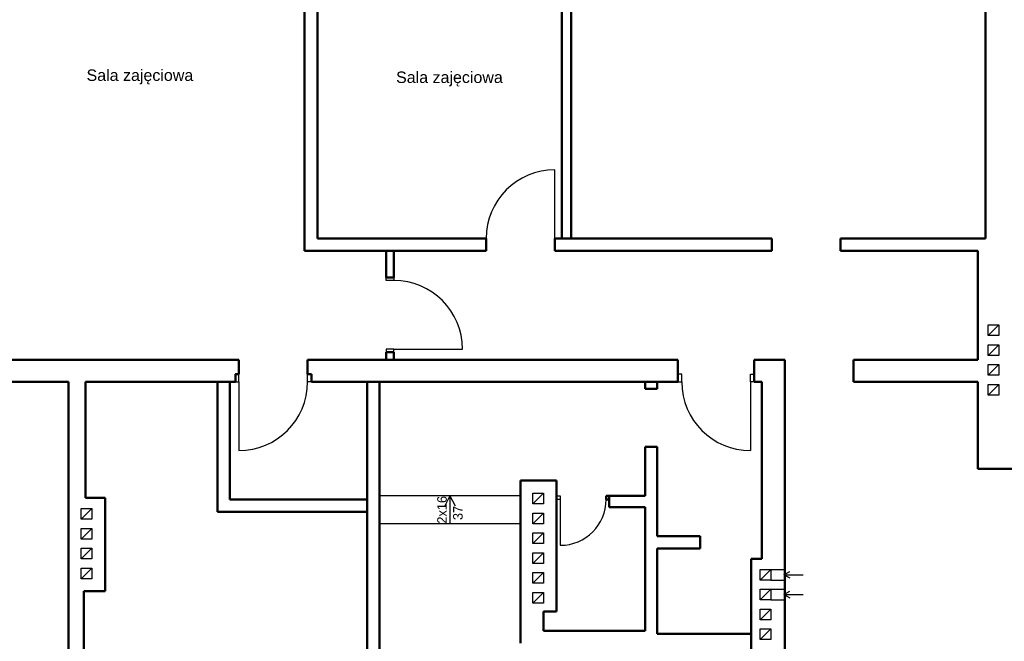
# Model space of a CAD drawing. Header units: millimetres. Extents: x 10990 to 23188, y -38075 to -27370.
# Tile 3 of 29: x 11978 to 13268, y -28999 to -28184. Entities that reach past the tile are written whole.
import ezdxf

# ---------------------------------------------------------------- set-up
doc = ezdxf.new("R2010")
doc.units = ezdxf.units.MM
doc.layers.add('2DS_PLS_kan', color=30, linetype='Continuous', lineweight=25)
doc.layers.add('Przekrój', color=180, linetype='Continuous', lineweight=50)
for name, color, linetype in [('Drzwi', 32, 'Continuous'), ('Opis drzwi', 42, 'Continuous'), ('Widokowa', 94, 'Continuous')]:
    doc.layers.add(name, color=color, linetype=linetype)
doc.styles.add('Arial', font='arial.ttf')

msp = doc.modelspace()

# ---------------------------------------------------------------- linework, layer by layer
at = {"layer": 'Drzwi'}
for p, q in [((12679.3, -28471.1), (12679.3, -28381.1)), ((12458.3, -28526.1), (12458.3, -28522.1)), ((12458.3, -28526.1), (12458.3, -28522.1)), ((12468.3, -28522.1), (12468.3, -28526.1)), ((12468.3, -28522.1), (12468.3, -28526.1)), ((12468.3, -28526.1), (12458.3, -28526.1)), ((12468.3, -28526.1), (12458.3, -28526.1)), ((12468.3, -28616.1), (12458.3, -28616.1)), ((12458.3, -28616.1), (12458.3, -28620.1)), ((12468.3, -28620.1), (12468.3, -28616.1)), ((12468.3, -28616.1), (12558.3, -28616.1)), ((12265.3, -28649.1), (12260.3, -28649.1)), ((12265.3, -28659.1), (12265.3, -28649.1)), ((12355.3, -28659.1), (12355.3, -28649.1)), ((12355.3, -28649.1), (12360.3, -28649.1)), ((12845.3, -28649.1), (12840.3, -28649.1)), ((12845.3, -28659.1), (12845.3, -28649.1)), ((12935.3, -28659.1), (12935.3, -28649.1)), ((12935.3, -28649.1), (12940.3, -28649.1)), ((12260.3, -28659.1), (12265.3, -28659.1)), ((12265.3, -28659.1), (12265.3, -28749.1)), ((12360.3, -28659.1), (12355.3, -28659.1)), ((12840.3, -28659.1), (12845.3, -28659.1)), ((12940.3, -28659.1), (12935.3, -28659.1)), ((12935.3, -28659.1), (12935.3, -28749.1)), ((12634.3, -28808.1), (12449.3, -28808.1)), ((12634.3, -28808.1), (12449.3, -28808.1)), ((12541.8, -28808.1), (12535, -28821.4)), ((12541.8, -28808.1), (12535, -28821.4)), ((12541.8, -28808.1), (12541.8, -28845.1)), ((12541.8, -28808.1), (12548.5, -28821.4)), ((12541.8, -28808.1), (12541.8, -28845.1)), ((12541.8, -28808.1), (12548.5, -28821.4)), ((12681.3, -28808.1), (12686.3, -28808.1)), ((12686.3, -28813.1), (12681.3, -28813.1)), ((12686.3, -28808.1), (12686.3, -28813.1)), ((12686.3, -28813.1), (12686.3, -28873.1)), ((12634.3, -28845.1), (12449.3, -28845.1)), ((12634.3, -28845.1), (12449.3, -28845.1))]:
    msp.add_line(p, q, dxfattribs=at)
for centre, radius, start, end in [((12679.3, -28471.2), 90.1, 90.0371, 179.9629), ((12468.3, -28616.1), 90, 0, 90), ((12468.3, -28616.1), 90, 0, 90), ((12265.3, -28659.1), 90, 270, 0), ((12935.3, -28659.1), 90, 180, 270), ((12686.3, -28813.1), 60, 270, 0)]:
    msp.add_arc(centre, radius, start, end, dxfattribs=at)
at = {"layer": 'Opis drzwi'}
for p, q in [((12979.2, -28911.6), (12986.7, -28907.2)), ((12979.2, -28911.6), (12986.7, -28915.9)), ((12979.2, -28911.6), (13004.2, -28911.6)), ((12979.2, -28937.6), (12986.7, -28933.2)), ((12979.2, -28937.6), (12986.7, -28941.9)), ((12979.2, -28937.6), (13004.2, -28937.6))]:
    msp.add_line(p, q, dxfattribs=at)
at = {"layer": 'Przekrój'}
for p, q in [((12351.3, -28066.1), (12351.3, -28487.1)), ((12688.3, -28471.1), (12688.3, -28066.1)), ((12700.3, -28471.1), (12700.3, -28066.1)), ((13243.3, -28471.1), (13243.3, -28066.1)), ((12368.3, -28146.1), (12368.3, -28471.1)), ((12368.3, -28471.1), (12589.3, -28471.1)), ((12589.3, -28471.1), (12589.3, -28487.1)), ((12938.3, -28471.1), (12679.3, -28471.1)), ((12679.3, -28471.1), (12679.3, -28487.1)), ((12938.3, -28471.1), (12963.3, -28471.1)), ((12963.3, -28487.1), (12963.3, -28471.1)), ((13053.3, -28471.1), (13243.3, -28471.1)), ((13053.3, -28487.1), (13053.3, -28471.1)), ((12351.3, -28487.1), (12589.3, -28487.1)), ((12458.3, -28487.1), (12458.3, -28522.1)), ((12458.3, -28498.1), (12458.3, -28522.1)), ((12468.3, -28498.1), (12468.3, -28487.1)), ((12468.3, -28487.1), (12468.3, -28522.1)), ((12679.3, -28487.1), (12963.3, -28487.1)), ((13053.3, -28487.1), (13233.3, -28487.1)), ((13233.3, -28487.1), (13233.3, -28630.1)), ((13233.3, -28487.1), (13233.3, -28630.1)), ((12458.3, -28522.1), (12468.3, -28522.1)), ((12458.3, -28522.1), (12468.3, -28522.1)), ((12458.3, -28620.1), (12458.3, -28630.1)), ((12458.3, -28620.1), (12468.3, -28620.1)), ((12468.3, -28620.1), (12468.3, -28630.1)), ((12265.3, -28630.1), (11711.3, -28630.1)), ((12265.3, -28630.1), (12265.3, -28649.1)), ((12355.3, -28630.1), (12355.3, -28649.1)), ((12840.3, -28630.1), (12355.3, -28630.1)), ((12840.3, -28630.1), (12355.3, -28630.1)), ((12458.3, -28630.1), (12455.3, -28630.1)), ((12840.3, -28630.1), (12840.3, -28659.1)), ((12980.3, -28630.1), (12940.3, -28630.1)), ((12980.3, -28630.1), (12940.3, -28630.1)), ((12940.3, -28659.1), (12940.3, -28630.1)), ((12980.3, -28630.1), (12980.3, -28659.1)), ((12980.3, -28630.1), (12980.3, -28659.1)), ((13233.3, -28630.1), (13070.3, -28630.1)), ((13070.3, -28630.1), (13070.3, -28659.1)), ((13070.3, -28630.1), (13070.3, -28659.1)), ((12260.8, -28649.1), (12260.8, -28659.1)), ((12260.8, -28649.1), (12265.3, -28649.1)), ((12360.3, -28649.1), (12355.3, -28649.1)), ((12360.3, -28659.1), (12360.3, -28649.1)), ((12042.3, -28659.1), (11784.3, -28659.1)), ((12042.3, -29224.1), (12042.3, -28659.1)), ((12260.8, -28659.1), (12064.3, -28659.1)), ((12064.3, -28811.1), (12064.3, -28659.1)), ((12237.3, -28829.1), (12237.3, -28659.1)), ((12253.3, -28659.1), (12253.3, -28813.1)), ((12840.3, -28659.1), (12360.3, -28659.1)), ((12797.3, -28659.1), (12360.3, -28659.1)), ((12433.3, -28813.1), (12433.3, -28659.1)), ((12449.3, -29084.1), (12449.3, -28659.1)), ((12797.3, -28668.1), (12797.3, -28659.1)), ((12813.3, -28668.1), (12813.3, -28659.1)), ((12950.3, -28659.1), (12940.3, -28659.1)), ((12950.3, -28890.6), (12950.3, -28659.1)), ((12980.3, -28887.1), (12980.3, -28659.1)), ((13070.3, -28659.1), (13233.3, -28659.1)), ((13233.3, -28773.1), (13233.3, -28659.1)), ((13233.3, -28773.1), (13233.3, -28659.1)), ((12813.3, -28668.1), (12797.3, -28668.1)), ((12797.3, -28808.1), (12797.3, -28744.1)), ((12797.3, -28744.1), (12813.3, -28744.1)), ((12813.3, -28744.1), (12813.3, -28861.1)), ((13645.3, -28773.1), (13233.3, -28773.1)), ((13653.3, -28773.1), (13233.3, -28773.1)), ((12634.3, -29001.1), (12634.3, -28788.1)), ((12634.3, -28788.1), (12681.3, -28788.1)), ((12681.3, -28788.1), (12681.3, -28959.8)), ((12090.3, -28811.1), (12064.3, -28811.1)), ((12090.3, -28811.1), (12090.3, -28933.1)), ((12253.3, -28813.1), (12433.3, -28813.1)), ((12433.3, -29084.1), (12433.3, -28813.1)), ((12750.3, -28808.1), (12746.3, -28808.1)), ((12746.3, -28808.1), (12746.3, -28813.1)), ((12746.3, -28813.1), (12750.3, -28813.1)), ((12750.3, -28808.1), (12797.3, -28808.1)), ((12750.3, -28808.1), (12750.3, -28823.1)), ((12433.3, -28829.1), (12237.3, -28829.1)), ((12750.3, -28823.1), (12797.3, -28823.1)), ((12797.3, -28823.1), (12797.3, -28985.1)), ((12813.3, -28861.1), (12869.3, -28861.1)), ((12869.3, -28861.1), (12869.3, -28877.1)), ((12869.3, -28877.1), (12813.3, -28877.1)), ((12813.3, -28877.1), (12813.3, -28989.1)), ((12936.3, -29010.6), (12936.3, -28890.6)), ((12936.3, -28890.6), (12950.3, -28890.6)), ((12980.3, -29231.1), (12980.3, -28887.1)), ((12090.3, -28933.1), (12062.3, -28933.1)), ((12062.3, -28933.1), (12062.3, -29228.1)), ((12664.3, -28985.1), (12664.3, -28959.8)), ((12664.3, -28959.8), (12681.3, -28959.8)), ((12797.3, -28985.1), (12664.3, -28985.1)), ((12813.3, -28989.1), (12934.3, -28989.1))]:
    msp.add_line(p, q, dxfattribs=at)
at = {"layer": 'Widokowa'}
for p, q in [((13246.6, -28584.4), (13260.6, -28584.4)), ((13246.6, -28598.4), (13246.6, -28584.4)), ((13246.6, -28598.4), (13260.6, -28584.4)), ((13260.6, -28584.4), (13260.6, -28598.4)), ((13260.6, -28598.4), (13246.6, -28598.4)), ((13246.6, -28610.4), (13260.6, -28610.4)), ((13246.6, -28624.4), (13246.6, -28610.4)), ((13246.6, -28624.4), (13260.6, -28610.4)), ((13260.6, -28610.4), (13260.6, -28624.4)), ((13260.6, -28624.4), (13246.6, -28624.4)), ((13246.6, -28636.4), (13260.6, -28636.4)), ((13246.6, -28650.4), (13246.6, -28636.4)), ((13246.6, -28650.4), (13260.6, -28636.4)), ((13260.6, -28636.4), (13260.6, -28650.4)), ((13260.6, -28650.4), (13246.6, -28650.4)), ((13246.6, -28662.4), (13260.6, -28662.4)), ((13246.6, -28676.4), (13246.6, -28662.4)), ((13246.6, -28676.4), (13260.6, -28662.4)), ((13260.6, -28662.4), (13260.6, -28676.4)), ((13260.6, -28676.4), (13246.6, -28676.4)), ((12650.3, -28804.9), (12664.3, -28804.9)), ((12650.3, -28818.9), (12650.3, -28804.9)), ((12650.3, -28818.9), (12664.3, -28804.9)), ((12664.3, -28804.9), (12664.3, -28818.9)), ((12664.3, -28818.9), (12650.3, -28818.9)), ((12058.8, -28824.9), (12072.8, -28824.9)), ((12058.8, -28838.9), (12058.8, -28824.9)), ((12058.8, -28838.9), (12072.8, -28824.9)), ((12072.8, -28824.9), (12072.8, -28838.9)), ((12650.3, -28830.9), (12664.3, -28830.9)), ((12650.3, -28844.9), (12650.3, -28830.9)), ((12650.3, -28844.9), (12664.3, -28830.9)), ((12664.3, -28830.9), (12664.3, -28844.9)), ((12072.8, -28838.9), (12058.8, -28838.9)), ((12664.3, -28844.9), (12650.3, -28844.9)), ((12058.8, -28850.9), (12072.8, -28850.9)), ((12058.8, -28864.9), (12058.8, -28850.9)), ((12058.8, -28864.9), (12072.8, -28850.9)), ((12072.8, -28850.9), (12072.8, -28864.9)), ((12650.3, -28856.9), (12664.3, -28856.9)), ((12650.3, -28870.9), (12650.3, -28856.9)), ((12650.3, -28870.9), (12664.3, -28856.9)), ((12664.3, -28856.9), (12664.3, -28870.9)), ((12072.8, -28864.9), (12058.8, -28864.9)), ((12664.3, -28870.9), (12650.3, -28870.9)), ((12058.8, -28876.9), (12072.8, -28876.9)), ((12058.8, -28890.9), (12058.8, -28876.9)), ((12058.8, -28890.9), (12072.8, -28876.9)), ((12072.8, -28876.9), (12072.8, -28890.9)), ((12650.3, -28882.9), (12664.3, -28882.9)), ((12650.3, -28896.9), (12650.3, -28882.9)), ((12650.3, -28896.9), (12664.3, -28882.9)), ((12664.3, -28882.9), (12664.3, -28896.9)), ((12072.8, -28890.9), (12058.8, -28890.9)), ((12664.3, -28896.9), (12650.3, -28896.9)), ((12058.8, -28902.9), (12072.8, -28902.9)), ((12058.8, -28916.9), (12058.8, -28902.9)), ((12058.8, -28916.9), (12072.8, -28902.9)), ((12072.8, -28902.9), (12072.8, -28916.9)), ((12650.3, -28908.9), (12664.3, -28908.9)), ((12650.3, -28922.9), (12650.3, -28908.9)), ((12650.3, -28922.9), (12664.3, -28908.9)), ((12664.3, -28908.9), (12664.3, -28922.9)), ((12948.2, -28904.6), (12962.2, -28904.6)), ((12948.2, -28918.6), (12948.2, -28904.6)), ((12948.2, -28918.6), (12962.2, -28904.6)), ((12962.2, -28904.6), (12962.2, -28918.6)), ((12962.2, -28904.6), (12979.2, -28904.6)), ((12072.8, -28916.9), (12058.8, -28916.9)), ((12664.3, -28922.9), (12650.3, -28922.9)), ((12962.2, -28918.6), (12948.2, -28918.6)), ((12962.2, -28918.6), (12979.2, -28918.6)), ((12650.3, -28934.9), (12664.3, -28934.9)), ((12650.3, -28948.9), (12650.3, -28934.9)), ((12650.3, -28948.9), (12664.3, -28934.9)), ((12664.3, -28934.9), (12664.3, -28948.9)), ((12948.2, -28930.6), (12962.2, -28930.6)), ((12948.2, -28944.6), (12948.2, -28930.6)), ((12948.2, -28944.6), (12962.2, -28930.6)), ((12962.2, -28930.6), (12962.2, -28944.6)), ((12962.2, -28930.6), (12979.2, -28930.6)), ((12664.3, -28948.9), (12650.3, -28948.9)), ((12962.2, -28944.6), (12948.2, -28944.6)), ((12962.2, -28944.6), (12979.2, -28944.6)), ((12948.2, -28956.6), (12962.2, -28956.6)), ((12948.2, -28970.6), (12948.2, -28956.6)), ((12948.2, -28970.6), (12962.2, -28956.6)), ((12962.2, -28956.6), (12962.2, -28970.6)), ((12962.2, -28970.6), (12948.2, -28970.6)), ((12948.2, -28982.6), (12962.2, -28982.6)), ((12948.2, -28996.6), (12948.2, -28982.6)), ((12948.2, -28996.6), (12962.2, -28982.6)), ((12962.2, -28982.6), (12962.2, -28996.6)), ((12962.2, -28996.6), (12948.2, -28996.6))]:
    msp.add_line(p, q, dxfattribs=at)

# ---------------------------------------------------------------- texts
at = {"layer": '2DS_PLS_kan', "style": 'Arial'}
for p in [(12065.8, -28264.7, 0), (12471.2, -28267.4, 0)]:
    msp.add_text('Sala zajęciowa', height=15, dxfattribs=at).set_placement(p)
at = {"layer": 'Drzwi', "insert": (12525.1, -28844.7), "char_height": 12.5, "width": 60.077, "attachment_point": 1, "rotation": 90}
msp.add_mtext('2x16\\P 37', dxfattribs=at)
msp.add_mtext('2x16\\P 37', dxfattribs=at)

doc.saveas('drawing.dxf')
